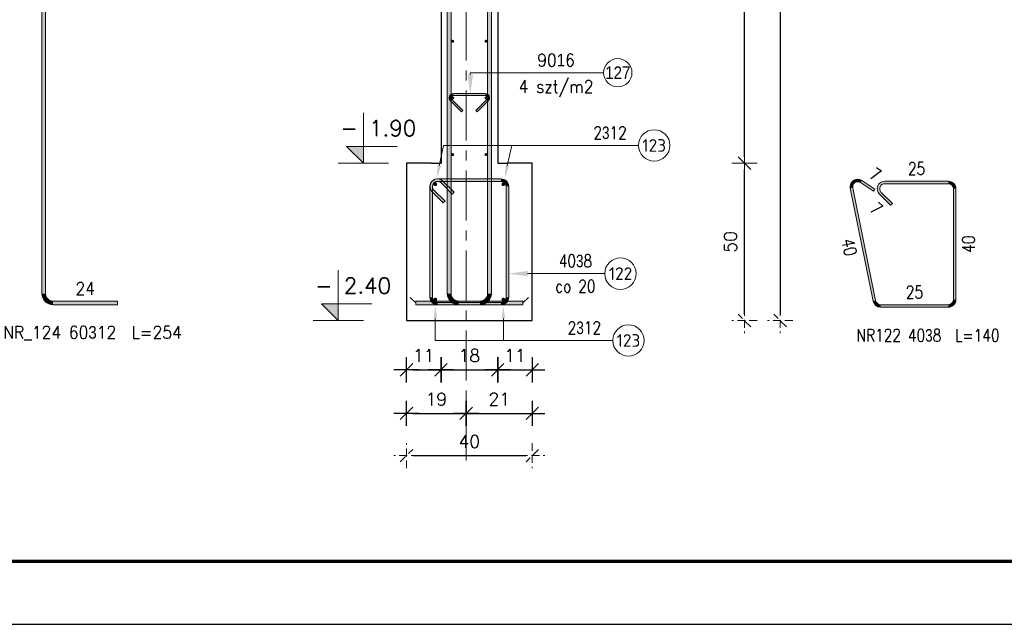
# Model space of a CAD drawing. Extents: x 253237 to 278058, y -131782 to -118389.
# Tile 1 of 23: x 255349 to 258477, y -131782 to -129863. Entities that reach past the tile are written whole.
import ezdxf
from ezdxf.enums import TextEntityAlignment as Align

# ---------------------------------------------------------------- set-up
doc = ezdxf.new("R2010")
doc.units = 0
doc.header["$LTSCALE"] = 5
doc.header["$MEASUREMENT"] = 0
doc.linetypes.add('CENTER', pattern=[50.800000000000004, 31.75, -6.35, 6.35, -6.35])
doc.linetypes.add('HIDDEN', pattern=[0.375, 0.25, -0.125])
doc.layers.add('_FORMATKA', color=8, linetype='Continuous', lineweight=15, plot=False)
for name, color, linetype, lineweight in [('_RAMKA', 7, 'Continuous', 35), ('AutoCAD_Structural_Detailing_deskowanie', 2, 'Continuous', 30), ('AutoCAD_Structural_Detailing_kształt pręta', 7, 'Continuous', 13), ('AutoCAD_Structural_Detailing_opis kształtu pręta', 7, 'Continuous', 13), ('AutoCAD_Structural_Detailing_opis rozkładu', 7, 'Continuous', 13), ('AutoCAD_Structural_Detailing_pręt wyrzucony', 7, 'Continuous', 13), ('AutoCAD_Structural_Detailing_pręty punktowe', 7, 'Continuous', 40), ('AutoCAD_Structural_Detailing_symbole graficzne', 7, 'Continuous', 13), ('PS_DIM', 4, 'Continuous', 13), ('PS_HIDDEN', 2, 'HIDDEN', 13)]:
    doc.layers.add(name, color=color, linetype=linetype, lineweight=lineweight)
doc.styles.add('marta', font='simplex.shx', dxfattribs={"width": 0.8})
doc.styles.add('marta_B', font='isocpeur.ttf')
doc.styles.add('r-gil', font='GIL_____.TTF', dxfattribs={"width": 0.9})
doc.styles.add('r-simplex', font='simplex.shx', dxfattribs={"width": 0.9})
doc.styles.add('styl2M', font='simplex.shx')
doc.styles.add('style1', font='simplex.shx')
doc.dimstyles.new('RBCT DIM 20_M', dxfattribs={"dimtxt": 40, "dimasz": 20, "dimexe": 20, "dimexo": 150, "dimgap": 25, "dimtad": 1, "dimdec": 1, "dimlfac": 0.1, "dimzin": 9, "dimdsep": 46, "dimtxsty": 'styl2M', "dimblk": 'dimznak', "dimcen": 40, "dimse1": 1, "dimse2": 1, "dimclrd": 8, "dimclre": 8, "dimclrt": 4, "dimadec": 0, "dimazin": 0, "dimtfac": 1, "dimtdec": 1, "dimtix": 1, "dimtmove": 2, "dimatfit": 3, "dimldrblk": 'dimznak', "dimfxl": 5, "dimfxlon": 1, "dimarcsym": 0})

# ---------------------------------------------------------------- blocks, each defined once
blk = doc.blocks.new('*U16')
at = {"layer": '_FORMATKA', "lineweight": -3}
blk.add_lwpolyline([(-1200, 0), (0, 0), (0, 594), (-1200, 594)], close=True, dxfattribs=at)
at = {"layer": '_RAMKA', "lineweight": -3, "const_width": 0.5}
blk.add_lwpolyline([(-1170, 10), (-10, 10), (-10, 584), (-1170, 584)], close=True, dxfattribs=at)
blk = doc.blocks.new('dimznak')
at = {"color": 0}
for points in [[(0, 2), (0, -2)], [(-2, 0), (2, 0)]]:
    blk.add_lwpolyline(points, dxfattribs=at)
at = {"color": 3}
blk.add_lwpolyline([(1, 1), (-1, -1)], dxfattribs=at)
blk = doc.blocks.new('*D59')
at = {"layer": 'Defpoints', "color": 0, "transparency": 16777216}
for p in [(256977.6185083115, -130317.9944649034), (257651.9265019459, -130317.9944649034), (256977.6185083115, -130817.9944649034)]:
    blk.add_point(p, dxfattribs=at)
at = {"layer": 'PS_HIDDEN', "color": 8, "lineweight": -2, "transparency": 16777216}
blk.add_line((257651.9265019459, -130797.9944649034), (257651.9265019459, -130337.9944649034), dxfattribs=at)
at = {"layer": 'PS_HIDDEN', "color": 8, "lineweight": -2, "transparency": 16777216, "xscale": 20, "yscale": 20, "zscale": 20}
for p, rotation in [((257651.9265019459, -130317.9944649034), 90), ((257651.9265019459, -130817.9944649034), 270)]:
    blk.add_blockref('dimznak', p, dxfattribs=dict(at, rotation=rotation))
at = {"layer": 'PS_HIDDEN', "color": 4, "transparency": 16777216, "insert": (257606.9265019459, -130567.9944649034), "char_height": 40, "attachment_point": 5, "rotation": 90, "style": 'styl2M'}
blk.add_mtext('50', dxfattribs=at)
blk = doc.blocks.new('*D60')
at = {"layer": 'Defpoints', "color": 0, "transparency": 16777216}
for p in [(257309.3984811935, -128417.9944649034), (256977.6185083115, -130817.9944649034), (257764.9449429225, -130817.9944649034)]:
    blk.add_point(p, dxfattribs=at)
at = {"layer": 'PS_HIDDEN', "color": 8, "lineweight": -2, "transparency": 16777216}
blk.add_line((257764.9449429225, -128437.9944649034), (257764.9449429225, -130797.9944649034), dxfattribs=at)
at = {"layer": 'PS_HIDDEN', "color": 8, "lineweight": -2, "transparency": 16777216, "xscale": 20, "yscale": 20, "zscale": 20}
for p, rotation in [((257764.9449429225, -128417.9944649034), 90), ((257764.9449429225, -130817.9944649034), 270)]:
    blk.add_blockref('dimznak', p, dxfattribs=dict(at, rotation=rotation))
at = {"layer": 'PS_HIDDEN', "color": 4, "transparency": 16777216, "insert": (257719.9449429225, -129617.9944649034), "char_height": 40, "attachment_point": 5, "rotation": 90, "style": 'styl2M'}
blk.add_mtext('240', dxfattribs=at)
blk = doc.blocks.new('*D61')
at = {"layer": 'Defpoints', "color": 0, "transparency": 16777216}
for p in [(256577.6185083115, -130817.9944649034), (256977.6185083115, -130817.9944649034), (256977.6185083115, -131246.7047348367)]:
    blk.add_point(p, dxfattribs=at)
at = {"layer": 'PS_HIDDEN', "color": 8, "lineweight": -2, "transparency": 16777216}
blk.add_line((256597.6185083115, -131246.7047348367), (256957.6185083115, -131246.7047348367), dxfattribs=at)
at = {"layer": 'PS_HIDDEN', "color": 8, "lineweight": -2, "transparency": 16777216, "xscale": 20, "yscale": 20, "zscale": 20, "rotation": 180}
blk.add_blockref('dimznak', (256577.6185083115, -131246.7047348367), dxfattribs=at)
at = {"layer": 'PS_HIDDEN', "color": 8, "lineweight": -2, "transparency": 16777216, "xscale": 20, "yscale": 20, "zscale": 20}
blk.add_blockref('dimznak', (256977.6185083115, -131246.7047348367), dxfattribs=at)
at = {"layer": 'PS_HIDDEN', "color": 4, "transparency": 16777216, "insert": (256777.6185083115, -131201.7047348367), "char_height": 40, "attachment_point": 5, "style": 'styl2M'}
blk.add_mtext('40', dxfattribs=at)
blk = doc.blocks.new('*D62')
at = {"layer": 'Defpoints', "color": 0, "transparency": 16777216}
for p in [(256877.6185083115, -128417.9944649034), (257651.9265019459, -128417.9944649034), (256977.6185083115, -130317.9944649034)]:
    blk.add_point(p, dxfattribs=at)
at = {"layer": 'PS_HIDDEN', "color": 8, "lineweight": -2, "transparency": 16777216}
blk.add_line((257651.9265019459, -130297.9944649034), (257651.9265019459, -128437.9944649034), dxfattribs=at)
at = {"layer": 'PS_HIDDEN', "color": 8, "lineweight": -2, "transparency": 16777216, "xscale": 20, "yscale": 20, "zscale": 20}
for p, rotation in [((257651.9265019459, -128417.9944649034), 90), ((257651.9265019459, -130317.9944649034), 270)]:
    blk.add_blockref('dimznak', p, dxfattribs=dict(at, rotation=rotation))
at = {"layer": 'PS_HIDDEN', "color": 4, "transparency": 16777216, "insert": (257606.9265019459, -129367.9944649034), "char_height": 40, "attachment_point": 5, "rotation": 90, "style": 'styl2M'}
blk.add_mtext('190', dxfattribs=at)
blk = doc.blocks.new('*D104')
at = {"color": 8, "lineweight": -2, "transparency": 16777216}
blk.add_line((256597.6185083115, -131112.3639191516), (256747.6185083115, -131112.3639191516), dxfattribs=at)
at = {"layer": 'Defpoints', "color": 0, "transparency": 16777216}
for p in [(256577.6185083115, -130817.9944649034), (256767.6185083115, -131112.3639191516), (256767.6185083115, -131262.6234609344)]:
    blk.add_point(p, dxfattribs=at)
at = {"color": 8, "lineweight": -2, "transparency": 16777216, "xscale": 20, "yscale": 20, "zscale": 20, "rotation": 180}
blk.add_blockref('dimznak', (256577.6185083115, -131112.3639191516), dxfattribs=at)
at = {"color": 8, "lineweight": -2, "transparency": 16777216, "xscale": 20, "yscale": 20, "zscale": 20}
blk.add_blockref('dimznak', (256767.6185083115, -131112.3639191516), dxfattribs=at)
at = {"color": 4, "transparency": 16777216, "insert": (256672.6185083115, -131067.3639191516), "char_height": 40, "attachment_point": 5, "style": 'styl2M'}
blk.add_mtext('19', dxfattribs=at)
blk = doc.blocks.new('*D105')
at = {"color": 8, "lineweight": -2, "transparency": 16777216}
blk.add_line((256787.6185083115, -131112.3639191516), (256957.6185083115, -131112.3639191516), dxfattribs=at)
at = {"layer": 'Defpoints', "color": 0, "transparency": 16777216}
for p in [(256977.6185083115, -130817.9944649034), (256977.6185083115, -131112.3639191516), (256767.6185083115, -131262.6234609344)]:
    blk.add_point(p, dxfattribs=at)
at = {"color": 8, "lineweight": -2, "transparency": 16777216, "xscale": 20, "yscale": 20, "zscale": 20, "rotation": 180}
blk.add_blockref('dimznak', (256767.6185083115, -131112.3639191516), dxfattribs=at)
at = {"color": 8, "lineweight": -2, "transparency": 16777216, "xscale": 20, "yscale": 20, "zscale": 20}
blk.add_blockref('dimznak', (256977.6185083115, -131112.3639191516), dxfattribs=at)
at = {"color": 4, "transparency": 16777216, "insert": (256872.6185083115, -131067.3639191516), "char_height": 40, "attachment_point": 5, "style": 'styl2M'}
blk.add_mtext('21', dxfattribs=at)
blk = doc.blocks.new('*D106')
at = {"color": 8, "lineweight": -2, "transparency": 16777216}
blk.add_line((256597.6185083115, -130973.9377582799), (256667.6185083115, -130973.9377582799), dxfattribs=at)
at = {"layer": 'Defpoints', "color": 0, "transparency": 16777216}
for p in [(256687.6185083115, -130317.9944649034), (256577.6185083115, -130817.9944649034), (256687.6185083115, -130973.9377582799)]:
    blk.add_point(p, dxfattribs=at)
at = {"color": 8, "lineweight": -2, "transparency": 16777216, "xscale": 20, "yscale": 20, "zscale": 20, "rotation": 180}
blk.add_blockref('dimznak', (256577.6185083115, -130973.9377582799), dxfattribs=at)
at = {"color": 8, "lineweight": -2, "transparency": 16777216, "xscale": 20, "yscale": 20, "zscale": 20}
blk.add_blockref('dimznak', (256687.6185083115, -130973.9377582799), dxfattribs=at)
at = {"color": 4, "transparency": 16777216, "insert": (256632.6185083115, -130928.9377582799), "char_height": 40, "attachment_point": 5, "style": 'styl2M'}
blk.add_mtext('11', dxfattribs=at)
blk = doc.blocks.new('*D107')
at = {"color": 8, "lineweight": -2, "transparency": 16777216}
blk.add_line((256707.6185083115, -130973.9377582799), (256847.6185083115, -130973.9377582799), dxfattribs=at)
at = {"layer": 'Defpoints', "color": 0, "transparency": 16777216}
for p in [(256687.6185083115, -130317.9944649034), (256867.6185083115, -130317.9944649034), (256867.6185083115, -130973.9377582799)]:
    blk.add_point(p, dxfattribs=at)
at = {"color": 8, "lineweight": -2, "transparency": 16777216, "xscale": 20, "yscale": 20, "zscale": 20, "rotation": 180}
blk.add_blockref('dimznak', (256687.6185083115, -130973.9377582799), dxfattribs=at)
at = {"color": 8, "lineweight": -2, "transparency": 16777216, "xscale": 20, "yscale": 20, "zscale": 20}
blk.add_blockref('dimznak', (256867.6185083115, -130973.9377582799), dxfattribs=at)
at = {"color": 4, "transparency": 16777216, "insert": (256777.6185083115, -130928.9377582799), "char_height": 40, "attachment_point": 5, "style": 'styl2M'}
blk.add_mtext('18', dxfattribs=at)
blk = doc.blocks.new('*D108')
at = {"color": 8, "lineweight": -2, "transparency": 16777216}
blk.add_line((256887.6185083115, -130973.9377582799), (256957.6185083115, -130973.9377582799), dxfattribs=at)
at = {"layer": 'Defpoints', "color": 0, "transparency": 16777216}
for p in [(256867.6185083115, -130317.9944649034), (256977.6185083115, -130317.9944649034), (256977.6185083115, -130973.9377582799)]:
    blk.add_point(p, dxfattribs=at)
at = {"color": 8, "lineweight": -2, "transparency": 16777216, "xscale": 20, "yscale": 20, "zscale": 20, "rotation": 180}
blk.add_blockref('dimznak', (256867.6185083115, -130973.9377582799), dxfattribs=at)
at = {"color": 8, "lineweight": -2, "transparency": 16777216, "xscale": 20, "yscale": 20, "zscale": 20}
blk.add_blockref('dimznak', (256977.6185083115, -130973.9377582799), dxfattribs=at)
at = {"color": 4, "transparency": 16777216, "insert": (256922.6185083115, -130928.9377582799), "char_height": 40, "attachment_point": 5, "style": 'styl2M'}
blk.add_mtext('11', dxfattribs=at)

msp = doc.modelspace()

# ---------------------------------------------------------------- hatches: boundary and pattern name
h = msp.add_hatch(color=1)
edge = h.paths.add_edge_path(flags=0)
edge.add_arc((256724.6185079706, -129930.9944649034), 5, 0, 360)
h = msp.add_hatch(color=1)
edge = h.paths.add_edge_path(flags=0)
edge.add_arc((256830.6185086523, -129930.8833666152), 5, 0, 360)
h = msp.add_hatch(color=1)
edge = h.paths.add_edge_path(flags=0)
edge.add_arc((256724.6185079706, -130110.9944649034), 5, 0, 360)
h = msp.add_hatch(color=1)
edge = h.paths.add_edge_path(flags=0)
edge.add_arc((256830.6185086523, -130110.8833666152), 5, 0, 360)
h = msp.add_hatch(color=1)
edge = h.paths.add_edge_path(flags=0)
edge.add_arc((256724.6185079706, -130290.9944649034), 5, 0, 360)
h = msp.add_hatch(color=1)
edge = h.paths.add_edge_path(flags=0)
edge.add_arc((256830.6185086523, -130290.8833666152), 5, 0, 360)
at = {"layer": 'AutoCAD_Structural_Detailing_kształt pręta'}
for points in [[(256719.6185079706, -130731.9944651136), (256707.6185079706, -130731.9944651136), (256707.6185079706, -128447.9944651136), (256719.6185079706, -128447.9944651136)], [(256847.6185086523, -130731.9944651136), (256835.6185086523, -130731.9944651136), (256835.6185086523, -128447.9944651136), (256847.6185086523, -128447.9944651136)], [(256727.1185079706, -130103.1990332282), (256727.1185079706, -130097.1990332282), (256828.1185086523, -130097.1990332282), (256828.1185086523, -130103.1990332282)], [(256757.170546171, -130151.3576731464), (256752.9279054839, -130155.6003138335), (256717.5725664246, -130120.2449747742), (256721.8152071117, -130116.0023340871)], [(256833.4218095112, -130116.0023340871), (256837.6644501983, -130120.2449747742), (256802.309111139, -130155.6003138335), (256798.0664704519, -130151.3576731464)], [(256660.6185083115, -130743.9944649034), (256652.6185083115, -130743.9944649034), (256652.6185083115, -130391.9944649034), (256660.6185083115, -130391.9944649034)], [(256676.6185083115, -130375.9944649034), (256676.6185083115, -130367.9944649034), (256878.6185083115, -130367.9944649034), (256878.6185083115, -130375.9944649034)], [(256687.9322168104, -130380.6807564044), (256693.5890710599, -130375.0239021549), (256728.9444101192, -130410.3792412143), (256723.2875558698, -130416.0360954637)], [(256894.6185083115, -130391.9944649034), (256902.6185083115, -130391.9944649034), (256902.6185083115, -130743.9944649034), (256894.6185083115, -130743.9944649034)], [(256700.6601388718, -130438.6635124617), (256695.0032846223, -130444.3203667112), (256659.647945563, -130408.9650276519), (256665.3047998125, -130403.3081734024)], [(256607.6185083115, -130767.9944651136), (256607.6185083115, -130755.9944651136), (256811.6185086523, -130755.9944651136), (256811.6185086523, -130767.9944651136)], [(256878.6185083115, -130759.9944649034), (256878.6185083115, -130767.9944649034), (256676.6185083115, -130767.9944649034), (256676.6185083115, -130759.9944649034)], [(256947.6185083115, -130755.9944651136), (256947.6185083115, -130767.9944651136), (256743.6185079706, -130767.9944651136), (256743.6185079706, -130755.9944651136)]]:
    msp.add_hatch(color=161, dxfattribs=at).paths.add_polyline_path(points, flags=0)
h = msp.add_hatch(color=161, dxfattribs=at)
edge = h.paths.add_edge_path(flags=0)
edge.add_line((256727.1185079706, -130097.1990332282), (256727.1185079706, -130103.1990332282))
edge.add_arc((256727.1185079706, -130110.6990332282), 7.5, 89.99999999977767, 225.0000000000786)
edge.add_line((256721.8152071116, -130116.0023340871), (256717.5725664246, -130120.2449747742))
edge.add_arc((256727.1185079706, -130110.6990332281), 13.49999999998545, 450, 585.0000000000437, ccw=False)
h = msp.add_hatch(color=161, dxfattribs=at)
edge = h.paths.add_edge_path(flags=0)
edge.add_line((256837.6644501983, -130120.2449747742), (256833.4218095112, -130116.0023340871))
edge.add_arc((256828.1185086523, -130110.6990332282), 7.499999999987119, -45.00000000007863, 90.00000000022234)
edge.add_line((256828.1185086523, -130103.1990332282), (256828.1185086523, -130097.1990332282))
edge.add_arc((256828.1185086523, -130110.6990332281), 13.49999999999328, 314.99999999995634, 450, ccw=False)
h = msp.add_hatch(color=161, dxfattribs=at)
edge = h.paths.add_edge_path(flags=0)
edge.add_line((256676.6185083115, -130367.9944649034), (256676.6185083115, -130375.9944649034))
edge.add_arc((256676.6185083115, -130391.9944649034), 16.00000000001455, 90.00000000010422, 224.9999999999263)
edge.add_line((256665.3047998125, -130403.3081734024), (256659.647945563, -130408.9650276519))
edge.add_arc((256676.6185083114, -130391.9944649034), 23.99999999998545, 449.99999999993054, 585.0000000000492, ccw=False)
h = msp.add_hatch(color=161, dxfattribs=at)
edge = h.paths.add_edge_path(flags=0)
edge.add_line((256693.5890710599, -130375.0239021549), (256687.9322168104, -130380.6807564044))
edge.add_arc((256676.6185083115, -130391.9944649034), 15.99999999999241, 44.99999999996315, 180.0000000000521)
edge.add_line((256660.6185083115, -130391.9944649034), (256652.6185083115, -130391.9944649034))
edge.add_arc((256676.6185083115, -130391.9944649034), 23.99999999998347, 405, 540.0000000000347, ccw=False)
h = msp.add_hatch(color=161, dxfattribs=at)
edge = h.paths.add_edge_path(flags=0)
edge.add_line((256902.6185083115, -130391.9944649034), (256894.6185083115, -130391.9944649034))
edge.add_arc((256878.6185083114, -130391.9944649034), 16.0000000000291, 0, 89.99999999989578)
edge.add_line((256878.6185083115, -130375.9944649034), (256878.6185083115, -130367.9944649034))
edge.add_arc((256878.6185083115, -130391.9944649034), 24, 360.00000000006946, 450, ccw=False)
h = msp.add_hatch(color=161, dxfattribs=at)
edge = h.paths.add_edge_path(flags=0)
edge.add_line((256707.6185079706, -130731.9944651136), (256719.6185079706, -130731.9944651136))
edge.add_arc((256743.6185079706, -130731.9944651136), 24.0000000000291, 179.9999999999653, 269.9999999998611)
edge.add_line((256743.6185079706, -130755.9944651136), (256743.6185079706, -130767.9944651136))
edge.add_arc((256743.6185079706, -130731.9944651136), 36, 539.9999999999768, 629.9999999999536, ccw=False)
h = msp.add_hatch(color=161, dxfattribs=at)
edge = h.paths.add_edge_path(flags=0)
edge.add_line((256811.6185086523, -130767.9944651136), (256811.6185086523, -130755.9944651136))
edge.add_arc((256811.6185086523, -130731.9944651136), 24.00000000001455, -89.99999999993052, -3.474437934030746e-11)
edge.add_line((256835.6185086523, -130731.9944651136), (256847.6185086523, -130731.9944651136))
edge.add_arc((256811.6185086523, -130731.9944651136), 36.00000000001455, 270, 359.99999999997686, ccw=False)
h = msp.add_hatch(color=161, dxfattribs=at)
edge = h.paths.add_edge_path(flags=0)
edge.add_line((256652.6185083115, -130743.9944649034), (256660.6185083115, -130743.9944649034))
edge.add_arc((256676.6185083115, -130743.9944649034), 16.0000000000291, 180, 269.9999999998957)
edge.add_line((256676.6185083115, -130759.9944649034), (256676.6185083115, -130767.9944649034))
edge.add_arc((256676.6185083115, -130743.9944649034), 24, 180.0000000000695, 270, ccw=False)
h = msp.add_hatch(color=161, dxfattribs=at)
edge = h.paths.add_edge_path(flags=0)
edge.add_line((256878.6185083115, -130767.9944649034), (256878.6185083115, -130759.9944649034))
edge.add_arc((256878.6185083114, -130743.9944649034), 16.00000000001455, -89.99999999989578, 0)
edge.add_line((256894.6185083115, -130743.9944649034), (256902.6185083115, -130743.9944649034))
edge.add_arc((256878.6185083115, -130743.9944649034), 24.00000000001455, 270, 359.99999999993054, ccw=False)
at = {"layer": 'AutoCAD_Structural_Detailing_opis kształtu pręta'}
for points in [[(256780.7351668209, -130097.1990332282), (256789.2879594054, -130037.1990332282), (256772.1823742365, -130037.1990332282)], [(256902.6185083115, -130668.8532755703), (256962.6185083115, -130677.4060681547), (256962.6185083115, -130660.3004829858)]]:
    msp.add_hatch(color=8, dxfattribs=at).paths.add_polyline_path(points, flags=0)
at = {"layer": 'AutoCAD_Structural_Detailing_opis rozkładu'}
for points in [[(256673.7463308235, -130365.3691310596), (256687.7188975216, -130327.4576735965), (256676.5693254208, -130325.0635243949)], [(256889.8884664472, -130365.3691310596), (256903.8610331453, -130327.4576735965), (256892.7114610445, -130325.0635243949)], [(256669.547440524, -130771.0655327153), (256663.8455788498, -130811.0655327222), (256675.2493022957, -130811.0655327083)], [(256885.6895761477, -130771.0655327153), (256879.9877144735, -130811.0655327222), (256891.3914379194, -130811.0655327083)]]:
    msp.add_hatch(color=8, dxfattribs=at).paths.add_polyline_path(points, flags=0)
at = {"layer": 'AutoCAD_Structural_Detailing_pręt wyrzucony'}
for points in [[(255431.4918921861, -130731.9944651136), (255419.4918921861, -130731.9944651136), (255419.4918921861, -128447.9944651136), (255431.4918921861, -128447.9944651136)], [(258020.0880294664, -130379.8432216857), (258024.5082798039, -130373.1752844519), (258066.1828875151, -130400.8018490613), (258061.7626371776, -130407.4697862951)], [(258097.3557369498, -130383.3889887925), (258097.3557369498, -130375.3889887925), (258299.3557369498, -130375.3889887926), (258299.3557369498, -130383.3889887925)], [(258068.1792036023, -130754.5676980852), (258060.3386709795, -130756.1570527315), (257987.7259309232, -130397.9471600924), (257995.5664635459, -130396.357805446)], [(258121.3973675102, -130446.0580363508), (258115.7405132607, -130451.7148906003), (258080.3851742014, -130416.359551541), (258086.0420284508, -130410.7026972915)], [(258315.3557369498, -130399.3889887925), (258323.3557369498, -130399.3889887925), (258323.3557369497, -130751.3889887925), (258315.3557369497, -130751.3889887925)], [(255659.491892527, -130755.9944651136), (255659.491892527, -130767.9944651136), (255455.4918921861, -130767.9944651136), (255455.4918921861, -130755.9944651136)], [(258299.3557369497, -130767.3889887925), (258299.3557369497, -130775.3889887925), (258083.8602688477, -130775.3889887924), (258083.8602688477, -130767.3889887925)]]:
    msp.add_hatch(color=6, dxfattribs=at).paths.add_polyline_path(points, flags=0)
h = msp.add_hatch(color=6, dxfattribs=at)
edge = h.paths.add_edge_path(flags=0)
edge.add_line((258024.5082798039, -130373.1752844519), (258020.0880294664, -130379.8432216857))
edge.add_arc((258011.2475287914, -130393.1790961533), 16.00000000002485, 56.45915590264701, 191.4591559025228)
edge.add_line((257995.5664635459, -130396.357805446), (257987.7259309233, -130397.9471600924))
edge.add_arc((258011.2475287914, -130393.1790961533), 23.99999999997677, 416.4591559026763, 551.4591559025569, ccw=False)
h = msp.add_hatch(color=6, dxfattribs=at)
edge = h.paths.add_edge_path(flags=0)
edge.add_line((258097.3557369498, -130375.3889887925), (258097.3557369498, -130383.3889887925))
edge.add_arc((258097.3557369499, -130399.3889887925), 16.00000000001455, 90.00000000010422, 224.9999999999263)
edge.add_line((258086.0420284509, -130410.7026972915), (258080.3851742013, -130416.359551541))
edge.add_arc((258097.3557369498, -130399.3889887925), 23.99999999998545, 449.99999999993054, 585.0000000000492, ccw=False)
h = msp.add_hatch(color=6, dxfattribs=at)
edge = h.paths.add_edge_path(flags=0)
edge.add_line((258323.3557369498, -130399.3889887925), (258315.3557369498, -130399.3889887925))
edge.add_arc((258299.3557369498, -130399.3889887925), 16, 0, 90)
edge.add_line((258299.3557369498, -130383.3889887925), (258299.3557369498, -130375.3889887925))
edge.add_arc((258299.3557369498, -130399.3889887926), 24.0000000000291, 360.00000000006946, 449.99999999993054, ccw=False)
h = msp.add_hatch(color=6, dxfattribs=at)
edge = h.paths.add_edge_path(flags=0)
edge.add_line((255419.4918921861, -130731.9944651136), (255431.4918921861, -130731.9944651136))
edge.add_arc((255455.4918921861, -130731.9944651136), 24, -179.9999999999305, -90.00000000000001)
edge.add_line((255455.4918921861, -130755.9944651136), (255455.4918921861, -130767.9944651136))
edge.add_arc((255455.4918921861, -130731.9944651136), 36.0000000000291, 539.9999999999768, 629.9999999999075, ccw=False)
h = msp.add_hatch(color=6, dxfattribs=at)
edge = h.paths.add_edge_path(flags=0)
edge.add_line((258060.3386709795, -130756.1570527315), (258068.1792036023, -130754.5676980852))
edge.add_arc((258083.8602688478, -130751.3889887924), 16.0000000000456, -168.5408440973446, -90.00000000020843)
edge.add_line((258083.8602688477, -130767.3889887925), (258083.8602688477, -130775.3889887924))
edge.add_arc((258083.8602688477, -130751.3889887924), 23.99999999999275, 191.4591559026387, 270, ccw=False)
h = msp.add_hatch(color=6, dxfattribs=at)
edge = h.paths.add_edge_path(flags=0)
edge.add_line((258299.3557369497, -130775.3889887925), (258299.3557369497, -130767.3889887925))
edge.add_arc((258299.3557369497, -130751.3889887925), 16.00000000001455, -89.99999999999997, 2.544443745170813e-14)
edge.add_line((258315.3557369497, -130751.3889887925), (258323.3557369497, -130751.3889887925))
edge.add_arc((258299.3557369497, -130751.3889887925), 24.00000000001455, 270.00000000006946, 359.99999999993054, ccw=False)
at = {"layer": 'AutoCAD_Structural_Detailing_pręty punktowe'}
h = msp.add_hatch(color=1, dxfattribs=at)
edge = h.paths.add_edge_path(flags=0)
edge.add_arc((256669.5474404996, -130384.9233970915), 6, 0, 360)
h = msp.add_hatch(color=1, dxfattribs=at)
edge = h.paths.add_edge_path(flags=0)
edge.add_arc((256885.6895761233, -130384.9233970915), 6, 0, 360)
h = msp.add_hatch(color=1, dxfattribs=at)
edge = h.paths.add_edge_path(flags=0)
edge.add_arc((256669.5474404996, -130751.0655327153), 6, 0, 360)
h = msp.add_hatch(color=1, dxfattribs=at)
edge = h.paths.add_edge_path(flags=0)
edge.add_arc((256885.6895761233, -130751.0655327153), 6, 0, 360)
at = {"layer": 'AutoCAD_Structural_Detailing_symbole graficzne'}
for points in [[(256387.9357663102, -130264.6611319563), (256441.2690996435, -130317.9944652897), (256441.2690996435, -130264.6611319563)], [(256307.9357663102, -130764.6611319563), (256361.2690996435, -130817.9944652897), (256361.2690996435, -130764.6611319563)]]:
    msp.add_hatch(color=1, dxfattribs=at).paths.add_polyline_path(points, flags=0)

# ---------------------------------------------------------------- linework, layer by layer
at = {"layer": 'AutoCAD_Structural_Detailing_deskowanie'}
for p, q in [((256687.6185083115, -128417.9944649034), (256687.6185083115, -130317.9944649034)), ((256867.6185083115, -128417.9944649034), (256867.6185083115, -130317.9944649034)), ((256657.6185083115, -130317.9944649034), (256687.6185083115, -130317.9944649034)), ((256867.6185083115, -130317.9944649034), (256897.6185083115, -130317.9944649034))]:
    msp.add_line(p, q, dxfattribs=at)
msp.add_lwpolyline([(256657.6185083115, -130317.9944649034), (256577.6185083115, -130317.9944649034), (256577.6185083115, -130817.9944649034), (256977.6185083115, -130817.9944649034), (256977.6185083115, -130317.9944649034), (256897.6185083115, -130317.9944649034)], dxfattribs=at)
at = {"layer": 'AutoCAD_Structural_Detailing_kształt pręta', "color": 161}
for p, q in [((256707.6185079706, -130731.9944651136), (256707.6185079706, -128447.9944651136)), ((256719.6185079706, -130731.9944651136), (256719.6185079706, -128447.9944651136)), ((256835.6185086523, -130731.9944651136), (256835.6185086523, -128447.9944651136)), ((256847.6185086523, -130731.9944651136), (256847.6185086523, -128447.9944651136)), ((256727.1185079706, -130097.1990332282), (256828.1185086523, -130097.1990332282)), ((256727.1185079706, -130103.1990332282), (256828.1185086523, -130103.1990332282)), ((256752.9279054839, -130155.6003138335), (256717.5725664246, -130120.2449747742)), ((256757.170546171, -130151.3576731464), (256721.8152071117, -130116.0023340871)), ((256833.4218095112, -130116.0023340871), (256798.0664704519, -130151.3576731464)), ((256837.6644501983, -130120.2449747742), (256802.309111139, -130155.6003138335)), ((256752.9279054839, -130155.6003138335), (256757.170546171, -130151.3576731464)), ((256802.309111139, -130155.6003138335), (256798.0664704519, -130151.3576731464)), ((256652.6185083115, -130743.9944649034), (256652.6185083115, -130391.9944649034)), ((256660.6185083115, -130743.9944649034), (256660.6185083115, -130391.9944649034)), ((256676.6185083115, -130367.9944649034), (256878.6185083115, -130367.9944649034)), ((256676.6185083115, -130375.9944649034), (256878.6185083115, -130375.9944649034)), ((256687.9322168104, -130380.6807564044), (256723.2875558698, -130416.0360954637)), ((256693.5890710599, -130375.0239021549), (256728.9444101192, -130410.3792412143)), ((256894.6185083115, -130391.9944649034), (256894.6185083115, -130743.9944649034)), ((256902.6185083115, -130391.9944649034), (256902.6185083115, -130743.9944649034)), ((256695.0032846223, -130444.3203667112), (256659.647945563, -130408.9650276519)), ((256700.6601388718, -130438.6635124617), (256665.3047998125, -130403.3081734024)), ((256728.9444101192, -130410.3792412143), (256723.2875558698, -130416.0360954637)), ((256695.0032846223, -130444.3203667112), (256700.6601388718, -130438.6635124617)), ((256607.6185083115, -130755.9944651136), (256811.6185086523, -130755.9944651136)), ((256607.6185083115, -130755.9944651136), (256607.6185083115, -130767.9944651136)), ((256607.6185083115, -130767.9944651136), (256811.6185086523, -130767.9944651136)), ((256878.6185083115, -130759.9944649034), (256676.6185083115, -130759.9944649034)), ((256878.6185083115, -130767.9944649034), (256676.6185083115, -130767.9944649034)), ((256947.6185083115, -130755.9944651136), (256743.6185079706, -130755.9944651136)), ((256947.6185083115, -130767.9944651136), (256743.6185079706, -130767.9944651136)), ((256947.6185083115, -130767.9944651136), (256947.6185083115, -130755.9944651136))]:
    msp.add_line(p, q, dxfattribs=at)
at = {"layer": 'AutoCAD_Structural_Detailing_kształt pręta', "color": 1, "lineweight": 0}
for p, q in [((256607.6185083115, -130761.9944651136), (256590.1185083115, -130744.4944651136)), ((256947.6185083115, -130761.9944651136), (256965.1185083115, -130744.4944651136))]:
    msp.add_line(p, q, dxfattribs=at)
at = {"layer": 'AutoCAD_Structural_Detailing_kształt pręta', "color": 161}
for centre, radius, start, end in [((256727.1185079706, -130110.6990332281), 13.49999999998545, 89.99999999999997, 225.0000000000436), ((256727.1185079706, -130110.6990332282), 7.5, 89.99999999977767, 225.0000000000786), ((256828.1185086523, -130110.6990332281), 13.49999999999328, 314.9999999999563, 90.00000000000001), ((256828.1185086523, -130110.6990332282), 7.499999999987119, 314.9999999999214, 90.00000000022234), ((256676.6185083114, -130391.9944649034), 23.99999999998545, 89.99999999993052, 225.0000000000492), ((256676.6185083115, -130391.9944649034), 23.99999999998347, 44.99999999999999, 180.0000000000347), ((256676.6185083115, -130391.9944649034), 16.00000000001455, 90.00000000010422, 224.9999999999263), ((256676.6185083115, -130391.9944649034), 15.99999999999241, 44.99999999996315, 180.0000000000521), ((256878.6185083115, -130391.9944649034), 24, 6.948027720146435e-11, 90), ((256878.6185083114, -130391.9944649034), 16.0000000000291, 0, 89.99999999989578), ((256743.6185079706, -130731.9944651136), 36, 179.9999999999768, 269.9999999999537), ((256743.6185079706, -130731.9944651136), 24.0000000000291, 179.9999999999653, 269.9999999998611), ((256811.6185086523, -130731.9944651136), 24.00000000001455, 270.0000000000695, 359.9999999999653), ((256811.6185086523, -130731.9944651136), 36.00000000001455, 270, 359.9999999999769), ((256676.6185083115, -130743.9944649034), 24, 180.0000000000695, 270), ((256676.6185083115, -130743.9944649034), 16.0000000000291, 180, 269.9999999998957), ((256878.6185083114, -130743.9944649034), 16.00000000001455, 270.0000000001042, 0), ((256878.6185083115, -130743.9944649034), 24.00000000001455, 270, 359.9999999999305)]:
    msp.add_arc(centre, radius, start, end, dxfattribs=at)
at = {"layer": 'AutoCAD_Structural_Detailing_opis kształtu pręta', "color": 8}
for p, q in [((256780.7351668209, -130031.047456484), (256780.7351668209, -130037.1990332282)), ((256780.7351668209, -130031.047456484), (257204.229222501, -130031.0474561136)), ((257207.751477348, -130668.8532755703), (256962.6185083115, -130668.8532755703))]:
    msp.add_line(p, q, dxfattribs=at)
at = {"layer": 'AutoCAD_Structural_Detailing_opis kształtu pręta', "color": 8, "lineweight": 18}
for centre, radius in [((257249.229222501, -130031.0474560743), 45), ((257257.751477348, -130668.8532755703), 50)]:
    msp.add_circle(centre, radius, dxfattribs=at)
at = {"layer": 'AutoCAD_Structural_Detailing_opis rozkładu', "color": 8}
for p, q in [((256695.985027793, -130261.8033402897), (256682.1441114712, -130326.2605989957)), ((256695.985027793, -130261.8033402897), (256912.1271634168, -130261.8033402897)), ((256912.1271634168, -130261.8033402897), (256898.2862470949, -130326.2605989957)), ((256912.1271634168, -130261.8033402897), (257314.8041657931, -130261.8033402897)), ((256669.547440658, -130881.0616262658), (256669.5474405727, -130811.0655327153)), ((256885.6895762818, -130881.0616262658), (256885.6895761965, -130811.0655327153)), ((256669.547440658, -130881.0616262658), (256885.6895762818, -130881.0616262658)), ((256885.6895762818, -130881.0616262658), (257233.1673052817, -130881.0616262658))]:
    msp.add_line(p, q, dxfattribs=at)
at = {"layer": 'AutoCAD_Structural_Detailing_opis rozkładu', "color": 8, "lineweight": 18}
for centre in [(257364.8041657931, -130261.8033402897), (257283.1673052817, -130881.0616262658)]:
    msp.add_circle(centre, 50, dxfattribs=at)
at = {"layer": 'AutoCAD_Structural_Detailing_pręt wyrzucony', "color": 6}
for p, q in [((255419.4918921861, -130731.9944651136), (255419.4918921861, -128447.9944651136)), ((255431.4918921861, -130731.9944651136), (255431.4918921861, -128447.9944651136)), ((258020.0880294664, -130379.8432216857), (258061.7626371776, -130407.4697862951)), ((258024.5082798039, -130373.1752844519), (258066.1828875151, -130400.8018490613)), ((258097.3557369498, -130375.3889887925), (258299.3557369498, -130375.3889887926)), ((258097.3557369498, -130383.3889887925), (258299.3557369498, -130383.3889887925)), ((258060.3386709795, -130756.1570527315), (257987.7259309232, -130397.9471600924)), ((258068.1792036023, -130754.5676980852), (257995.5664635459, -130396.357805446)), ((258066.1828875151, -130400.8018490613), (258061.7626371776, -130407.4697862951)), ((258115.7405132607, -130451.7148906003), (258080.3851742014, -130416.359551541)), ((258121.3973675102, -130446.0580363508), (258086.0420284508, -130410.7026972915)), ((258315.3557369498, -130399.3889887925), (258315.3557369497, -130751.3889887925)), ((258323.3557369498, -130399.3889887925), (258323.3557369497, -130751.3889887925)), ((258115.7405132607, -130451.7148906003), (258121.3973675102, -130446.0580363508)), ((255659.491892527, -130755.9944651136), (255455.4918921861, -130755.9944651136)), ((255659.491892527, -130767.9944651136), (255455.4918921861, -130767.9944651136)), ((255659.491892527, -130767.9944651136), (255659.491892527, -130755.9944651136)), ((258299.3557369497, -130767.3889887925), (258083.8602688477, -130767.3889887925)), ((258299.3557369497, -130775.3889887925), (258083.8602688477, -130775.3889887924))]:
    msp.add_line(p, q, dxfattribs=at)
for centre, radius, start, end in [((258011.2475287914, -130393.1790961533), 23.99999999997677, 56.45915590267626, 191.4591559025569), ((258011.2475287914, -130393.1790961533), 16.00000000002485, 56.45915590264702, 191.4591559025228), ((258097.3557369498, -130399.3889887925), 23.99999999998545, 89.99999999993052, 225.0000000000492), ((258097.3557369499, -130399.3889887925), 16.00000000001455, 90.00000000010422, 224.9999999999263), ((258299.3557369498, -130399.3889887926), 24.0000000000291, 6.948027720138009e-11, 89.99999999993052), ((258299.3557369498, -130399.3889887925), 16, 0, 90), ((255455.4918921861, -130731.9944651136), 36.0000000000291, 179.9999999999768, 269.9999999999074), ((255455.4918921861, -130731.9944651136), 24, 180.0000000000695, 270), ((258083.8602688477, -130751.3889887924), 23.99999999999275, 191.4591559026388, 270), ((258083.8602688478, -130751.3889887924), 16.0000000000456, 191.4591559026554, 269.9999999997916), ((258299.3557369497, -130751.3889887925), 16.00000000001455, 270, 2.544443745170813e-14), ((258299.3557369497, -130751.3889887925), 24.00000000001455, 270.0000000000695, 359.9999999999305)]:
    msp.add_arc(centre, radius, start, end, dxfattribs=at)
at = {"layer": 'AutoCAD_Structural_Detailing_symbole graficzne', "color": 5, "linetype": 'CENTER'}
msp.add_line((256767.6185083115, -131262.6234609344), (256767.6185083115, -128098.5958757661), dxfattribs=at)
at = {"layer": 'AutoCAD_Structural_Detailing_symbole graficzne', "color": 1}
for p, q in [((256441.2690996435, -130317.9944652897), (256441.2690996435, -130157.9944652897)), ((256547.9357663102, -130264.6611319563), (256387.9357663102, -130264.6611319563)), ((256387.9357663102, -130264.6611319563), (256441.2690996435, -130317.9944652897)), ((256521.2690996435, -130317.9944652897), (256361.2690996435, -130317.9944652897)), ((256361.2690996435, -130817.9944652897), (256361.2690996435, -130657.9944652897)), ((256467.9357663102, -130764.6611319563), (256307.9357663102, -130764.6611319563)), ((256307.9357663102, -130764.6611319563), (256361.2690996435, -130817.9944652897)), ((256441.2690996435, -130817.9944652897), (256281.2690996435, -130817.9944652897))]:
    msp.add_line(p, q, dxfattribs=at)

# ---------------------------------------------------------------- block references
at = {"layer": 'PS_DIM', "xscale": 20, "yscale": 20, "zscale": 20}
msp.add_blockref('*U16', (277357.327965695, -131782.1413409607), dxfattribs=at)

# ---------------------------------------------------------------- texts
at = {"layer": 'AutoCAD_Structural_Detailing_opis kształtu pręta', "color": 3, "char_height": 40, "attachment_point": 5, "rotation": 6.183761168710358e-08}
for s, insert, style in [('90\\Fdiam;1\\Fsimplex.shx;6  ', (257053.0863653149, -129991.0474562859), 'r-simplex'), ('127', (257249.229222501, -130031.0474560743), 'r-gil'), ('4 szt/m2', (257053.0863654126, -130081.5236467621), 'r-simplex')]:
    msp.add_mtext(s, dxfattribs=dict(at, insert=insert, style=style))
at = {"layer": 'AutoCAD_Structural_Detailing_opis kształtu pręta', "color": 3, "char_height": 40, "attachment_point": 5}
for s, insert, style in [('40\\Fdiam;3\\Fsimplex.shx;8  ', (257114.6086202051, -130628.8532755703), 'marta'), ('122', (257257.751477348, -130668.8532755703), 'marta_B'), ('co 20', (257114.6086202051, -130708.8532755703), 'marta')]:
    msp.add_mtext(s, dxfattribs=dict(at, insert=insert, style=style))
at = {"layer": 'AutoCAD_Structural_Detailing_opis rozkładu', "color": 3, "char_height": 40, "attachment_point": 5}
for s, insert, style in [('2\\Fdiam;3\\Fsimplex.shx;12 ', (257224.7089276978, -130221.8033402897), 'marta'), ('123', (257364.8041657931, -130261.8033402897), 'marta_B'), ('2\\Fdiam;3\\Fsimplex.shx;12 ', (257143.0720671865, -130841.0616262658), 'marta'), ('123', (257283.1673052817, -130881.0616262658), 'marta_B')]:
    msp.add_mtext(s, dxfattribs=dict(at, insert=insert, style=style))
at = {"layer": 'AutoCAD_Structural_Detailing_pręt wyrzucony', "color": 3, "char_height": 40, "attachment_point": 5, "style": 'marta'}
for s, insert, rotation in [('7', (258067.4468353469, -130353.6488805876), 326.4591559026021), ('7', (258069.7785724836, -130462.3214923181), 314.99999999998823), ('40', (258363.3557369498, -130575.3889887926), 89.99999999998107), ('40', (257984.8296378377, -130584.9988796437), 281.4591559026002)]:
    msp.add_mtext(s, dxfattribs=dict(at, insert=insert, rotation=rotation))
at = {"layer": 'AutoCAD_Structural_Detailing_pręt wyrzucony', "color": 3, "char_height": 40, "attachment_point": 5}
for s, insert, style in [('25', (258198.3557369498, -130335.3889887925), 'marta'), ('24', (255557.4918923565, -130715.9944651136), 'r-simplex'), ('25', (258191.6080028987, -130727.3889887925), 'marta'), ('NR_124 60\\Fdiam;3\\Fsimplex.shx;12  L=254', (255580.6376880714, -130857.1897895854), 'r-simplex'), ('NR122 40\\Fdiam;3\\Fsimplex.shx;8  L=140', (258234.7792193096, -130865.0278991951), 'marta')]:
    msp.add_mtext(s, dxfattribs=dict(at, insert=insert, style=style))
at = {"layer": 'AutoCAD_Structural_Detailing_symbole graficzne', "color": 2, "style": 'style1'}
for s, p in [('1.90 ', (256459.0468774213, -130246.8833541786)), ('2.40 ', (256379.0468774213, -130746.8833541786))]:
    msp.add_text(s, height=50, dxfattribs=at).set_placement(p, align=Align.BOTTOM_LEFT)
for p in [(256423.4913218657, -130246.8833541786), (256343.4913218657, -130746.8833541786)]:
    msp.add_text('-', height=50, dxfattribs=at).set_placement(p, align=Align.BOTTOM_RIGHT)

# ---------------------------------------------------------------- dimensions: what is measured, and where the dimension line sits
for base, p1, p2, picture, middle in [((256687.6185083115, -130973.9377582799), (256577.6185083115, -130817.9944649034), (256687.6185083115, -130317.9944649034), '*D106', (256632.6185083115, -130928.9377582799)), ((256867.6185083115, -130973.9377582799), (256687.6185083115, -130317.9944649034), (256867.6185083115, -130317.9944649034), '*D107', (256777.6185083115, -130928.9377582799)), ((256977.6185083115, -130973.9377582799), (256867.6185083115, -130317.9944649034), (256977.6185083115, -130317.9944649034), '*D108', (256922.6185083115, -130928.9377582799)), ((256767.6185083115, -131112.3639191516), (256577.6185083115, -130817.9944649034), (256767.6185083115, -131262.6234609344), '*D104', (256672.6185083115, -131067.3639191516)), ((256977.6185083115, -131112.3639191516), (256767.6185083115, -131262.6234609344), (256977.6185083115, -130817.9944649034), '*D105', (256872.6185083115, -131067.3639191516))]:
    dim = msp.add_linear_dim(base=base, p1=p1, p2=p2, dimstyle='RBCT DIM 20_M')
    dim.commit()
    dim.dimension.update_dxf_attribs({"geometry": picture, "text_midpoint": middle})
at = {"layer": 'PS_HIDDEN'}
for base, p1, p2, picture, middle in [((257651.9265019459, -128417.9944649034), (256977.6185083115, -130317.9944649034), (256877.6185083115, -128417.9944649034), '*D62', (257606.9265019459, -129367.9944649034)), ((257764.9449429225, -130817.9944649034), (257309.3984811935, -128417.9944649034), (256977.6185083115, -130817.9944649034), '*D60', (257719.9449429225, -129617.9944649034)), ((257651.9265019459, -130317.9944649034), (256977.6185083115, -130817.9944649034), (256977.6185083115, -130317.9944649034), '*D59', (257606.9265019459, -130567.9944649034))]:
    dim = msp.add_linear_dim(base=base, p1=p1, p2=p2, angle=90, dimstyle='RBCT DIM 20_M', dxfattribs=at)
    dim.commit()
    dim.dimension.update_dxf_attribs({"geometry": picture, "text_midpoint": middle})
dim = msp.add_linear_dim(base=(256977.6185083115, -131246.7047348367), p1=(256577.6185083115, -130817.9944649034), p2=(256977.6185083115, -130817.9944649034), dimstyle='RBCT DIM 20_M', dxfattribs=at)
dim.commit()
dim.dimension.update_dxf_attribs({"geometry": '*D61', "text_midpoint": (256777.6185083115, -131201.7047348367)})

doc.saveas('drawing.dxf')
